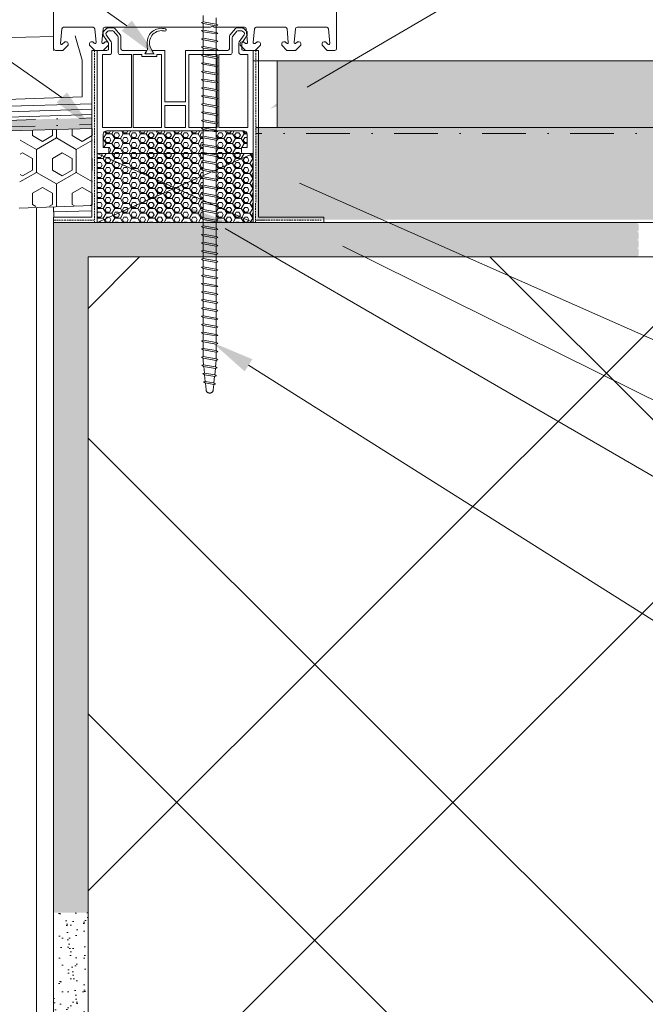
# Model space of a CAD drawing. Header units: millimetres. Extents: x -456324 to -444643, y 41194 to 44766.
# Tile 18 of 23: x -445247 to -445066, y 42637 to 42923. Entities that reach past the tile are written whole.
import ezdxf

# ---------------------------------------------------------------- set-up
doc = ezdxf.new("R2010")
doc.units = ezdxf.units.MM
doc.header["$MEASUREMENT"] = 0
for name, pattern in [('DASHED', [19.05, 12.7, -6.35]), ('VÝZTUŽNÁ_SÍŤ', [25.4, 12.7, -6.35, 0, -6.35]), ('ČÁRKOVANÁ', [0.75, 0.5, -0.25])]:
    doc.linetypes.add(name, pattern=pattern)
doc.linetypes.add('LEPENÍ', pattern='A,0,[1,Detail č.8 ŘEZ OKNEM -PARAPET1.Shx,S=0.060476,R=0,X=0,Y=0],-7.62,0', length=7.62)
pattern_1 = [(0, (-600427.0306, 42312.7689), (0, 1.443375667), [0.833333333, -1.666666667]), (120, (-600427.0306, 42312.7689), (1.249999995, 0.721687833), [0.833333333, -1.666666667]), (60, (-600426.1973, 42312.7689), (-1.249999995, 0.721687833), [0.833333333, -1.666666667]), (0, (-600427.1973, 42312.4795), (2.5, 1.443375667), [1.666666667, -3.333333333]), (120, (-600427.1973, 42312.4795), (-2.499999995, 1.443375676), [1.666666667, -3.333333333]), (60, (-600427.1973, 42312.4795), (5e-09, 2.886751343), [0, -3.333333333, 1.666666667, 0, 0, 0])]

msp = doc.modelspace()

# ---------------------------------------------------------------- hatches: boundary and pattern name
at = {"linetype": 'Continuous', "lineweight": 13}
for points in [[(-445214.69, 42922.6), (-445217.68, 42919.7), (-445207.49, 42912.18)], [(-445162.85, 42901.52), (-445164.96, 42905.12), (-445174.69, 42897)], [(-445233.52, 42901.79), (-445236.5, 42898.88), (-445226.28, 42891.38)], [(-445166.95, 42873.6), (-445165.26, 42877.41), (-445177.53, 42880.57)], [(-445188.76, 42860.53), (-445186.67, 42864.13), (-445198.53, 42868.6)], [(-445154.56, 42855.33), (-445152.71, 42859.07), (-445164.83, 42862.75)], [(-445182.03, 42820.9), (-445179.81, 42824.42), (-445191.49, 42829.33)]]:
    msp.add_hatch(color=154, dxfattribs=at).paths.add_polyline_path(points)
at = {"linetype": 'Continuous', "lineweight": 20, "true_color": 0xff6600}
h = msp.add_hatch(dxfattribs=at)
h.set_pattern_fill('ZDIVO2_0001', color=30, style=0, pattern_type=2)
h.set_pattern_definition([(45, (-600557.38, 19423.57), (-124.4508, 124.4508), []), (45, (-600477.38, 19423.57), (-124.4508, 124.4508), []), (135, (-600557.38, 19423.57), (124.4508, 124.4508), []), (135, (-600477.38, 19423.57), (124.4508, 124.4508), [])])
h.paths.add_polyline_path([(-445178.03, 42891.57), (-445172.63, 42891.57), (-445172.63, 42910.95), (-445178.03, 42910.95)])
msp.add_hatch(color=30, dxfattribs=at).paths.add_polyline_path([(-445172.62, 42891.59), (-444891.6, 42891.6, -0.409528), (-444889.7, 42889.67), (-444889.7, 42874.19, 0.414214), (-444887.76, 42872.25), (-444872.28, 42872.25, 0.414214), (-444870.35, 42874.19), (-444870.35, 42910.94), (-445038.98, 42910.97), (-445172.62, 42910.96)])
at = {"linetype": 'Continuous', "lineweight": 35}
for points in [[(-445407.39, 42890), (-445407.39, 42886), (-445226.38, 42891.4), (-445226.38, 42894.38)], [(-445236.94, 42863.63), (-445237.46, 42863.46), (-445237.46, 42861.4), (-445236.94, 42861.05), (-445237.46, 42860.88), (-445237.46, 42860.29), (-445159.02, 42860.79), (-445159.12, 42864.07), (-445237.46, 42864.07), (-445237.46, 42863.98)]]:
    msp.add_hatch(color=8, dxfattribs=at).paths.add_polyline_path(points)
at = {"linetype": 'Continuous', "lineweight": 20, "true_color": 0xff6600}
h = msp.add_hatch(dxfattribs=at)
h.set_pattern_fill('AR_SAND_0001', color=30, style=0, pattern_type=2)
h.set_pattern_definition([(307.5, (-600427.343, 4226.11), (4.81705942, 0.1574834), [0, -3.8, 0, -4.25, 0, -4.0625]), (277.5, (-600427.343, 4226.11), (-7.05536516, 4.42444176), [0, -2.05, 0, -3.425, 0, -1.3125]), (237.5, (-600427.343, 4229.185), (-0.01414763, 7.78535465), [0, -1.25, 0, -4.5, 0, -5.875]), (227.5, (-600427.343, 4229.185), (-2.1941889, 7.5153165), [0, -0.625, 0, -2.95, 0, -3.375])])
h.paths.add_polyline_path([(-445178.42, 42891.6), (-445178.53, 42892.83), (-445178.9, 42892.83), (-445178.6, 42864.86), (-445006.98, 42864.86), (-445006.98, 42864.07), (-444927.39, 42864.07), (-444927.39, 42891.6)])
h = msp.add_hatch(dxfattribs=at)
h.set_pattern_fill('PUR_0001', color=30, style=0, pattern_type=2)
h.set_pattern_definition([(90, (-600429.513, 18509.2537), (-5.77350267, 0), [3.33333333, -6.66666667]), (210, (-600429.513, 18509.2537), (-2.88675133, 4.99999998), [3.33333333, -6.66666667]), (150, (-600429.513, 18512.587), (2.88675133, 4.99999998), [3.33333333, -6.66666667]), (90, (-600428.356, 18508.587), (-5.77350267, 10), [6.6666667, -13.3333333]), (210, (-600428.356, 18508.587), (5.7735027, 9.99999998), [6.6666667, -13.3333333]), (150, (-600428.356, 18508.587), (-11.54700537, 2e-08), [0, -13.33333333, 6.66666667, 0, 0, 0])])
h.paths.add_polyline_path([(-445247.18, 42868.63), (-445226.2, 42869), (-445226.09, 42891.35), (-445247.03, 42890.5)])
h = msp.add_hatch(dxfattribs=at)
h.set_pattern_fill('PUR_0001', color=30, style=0, pattern_type=2)
h.set_pattern_definition(pattern_1)
h.paths.add_polyline_path([(-445194.06, 42886.74), (-445194.06, 42888.64), (-445194.54, 42888.96), (-445194.06, 42889.11), (-445194.06, 42890.65), (-445221.99, 42890.65, 0.414214), (-445222.99, 42889.65), (-445222.99, 42885.87), (-445221.35, 42885.87), (-445221.35, 42884.57, -0.414214), (-445221.84, 42884.07), (-445194.31, 42884.07), (-445194.54, 42884.22), (-445194.06, 42884.38), (-445194.06, 42886.27), (-445194.54, 42886.59)])
h = msp.add_hatch(dxfattribs=at)
h.set_pattern_fill('PUR_0001', color=30, style=0, pattern_type=2)
h.set_pattern_definition(pattern_1)
h.paths.add_polyline_path([(-445190.28, 42888.44), (-445189.8, 42888.12), (-445190.28, 42887.97), (-445190.28, 42886.08), (-445189.8, 42885.76), (-445190.28, 42885.6), (-445190.28, 42884.07), (-445182.48, 42884.07, -0.414214), (-445182.98, 42884.57), (-445182.98, 42885.87), (-445181.34, 42885.87), (-445181.34, 42889.65, 0.414214), (-445182.34, 42890.65), (-445190.04, 42890.65), (-445189.8, 42890.49), (-445190.28, 42890.34)])
h = msp.add_hatch(dxfattribs=at)
h.set_pattern_fill('PUR_0001', color=30, style=0, pattern_type=2)
h.set_pattern_definition(pattern_1)
h.paths.add_polyline_path([(-445224.77, 42864.07), (-445202.15, 42874.07), (-445224.77, 42884.07), (-445224.78, 42884.07), (-445224.78, 42864.07)])
h = msp.add_hatch(dxfattribs=at)
h.set_pattern_fill('PUR_0001', color=30, style=0, pattern_type=2)
h.set_pattern_definition(pattern_1)
h.paths.add_polyline_path([(-445224.77, 42884.07), (-445202.15, 42874.07), (-445194.06, 42877.65), (-445194.06, 42879.17), (-445194.54, 42879.49), (-445194.06, 42879.64), (-445194.06, 42881.54), (-445194.54, 42881.86), (-445194.06, 42882.01), (-445194.06, 42883.9), (-445194.31, 42884.07)])
h = msp.add_hatch(dxfattribs=at)
h.set_pattern_fill('PUR_0001', color=30, style=0, pattern_type=2)
h.set_pattern_definition(pattern_1)
h.paths.add_polyline_path([(-445190.28, 42873.77), (-445190.28, 42871.87), (-445189.8, 42871.55), (-445190.28, 42871.4), (-445190.28, 42869.51), (-445189.8, 42869.19), (-445190.28, 42869.03), (-445190.28, 42868.82), (-445179.54, 42864.08), (-445179.54, 42884.07), (-445190.28, 42879.32), (-445190.28, 42878.97), (-445189.8, 42878.65), (-445190.28, 42878.5), (-445190.28, 42876.61), (-445189.8, 42876.29), (-445190.28, 42876.13), (-445190.28, 42874.24), (-445189.8, 42873.92)])
h = msp.add_hatch(dxfattribs=at)
h.set_pattern_fill('PUR_0001', color=30, style=0, pattern_type=2)
h.set_pattern_definition(pattern_1)
h.paths.add_polyline_path([(-445189.8, 42883.39), (-445190.28, 42883.24), (-445190.28, 42881.34), (-445189.8, 42881.02), (-445190.28, 42880.87), (-445190.28, 42879.32), (-445179.54, 42884.07), (-445190.28, 42884.07), (-445190.28, 42883.71)])
h = msp.add_hatch(dxfattribs=at)
h.set_pattern_fill('PUR_0001', color=30, style=0, pattern_type=2)
h.set_pattern_definition(pattern_1)
h.paths.add_polyline_path([(-445194.06, 42872.54), (-445194.06, 42874.44), (-445194.54, 42874.76), (-445194.06, 42874.91), (-445194.06, 42876.8), (-445194.54, 42877.12), (-445194.06, 42877.28), (-445194.06, 42877.65), (-445202.15, 42874.07), (-445194.06, 42870.5), (-445194.06, 42872.07), (-445194.54, 42872.39)])
h = msp.add_hatch(dxfattribs=at)
h.set_pattern_fill('PUR_0001', color=30, style=0, pattern_type=2)
h.set_pattern_definition(pattern_1)
h.paths.add_polyline_path([(-445202.15, 42874.07), (-445224.77, 42864.07), (-445194.06, 42864.07), (-445194.06, 42864.97), (-445194.54, 42865.29), (-445194.06, 42865.44), (-445194.06, 42867.34), (-445194.54, 42867.66), (-445194.06, 42867.81), (-445194.06, 42869.7), (-445194.54, 42870.02), (-445194.06, 42870.18), (-445194.06, 42870.5)])
h = msp.add_hatch(dxfattribs=at)
h.set_pattern_fill('PUR_0001', color=30, style=0, pattern_type=2)
h.set_pattern_definition(pattern_1)
h.paths.add_polyline_path([(-445189.8, 42864.45), (-445190.28, 42864.3), (-445190.28, 42864.07), (-445179.54, 42864.07), (-445190.28, 42868.82), (-445190.28, 42867.14), (-445189.8, 42866.82), (-445190.28, 42866.67), (-445190.28, 42864.77)])
h = msp.add_hatch(dxfattribs=at)
h.set_pattern_fill('AR_SAND_0001', color=30, style=0, pattern_type=2)
h.set_pattern_definition([(307.5, (-600427.343, 18503.144), (4.81705942, 0.1574834), [0, -3.8, 0, -4.25, 0, -4.0625]), (277.5, (-600427.343, 18503.144), (-7.05536516, 4.42444176), [0, -2.05, 0, -3.425, 0, -1.3125]), (237.5, (-600427.343, 18506.219), (-0.01414763, 7.78535465), [0, -1.25, 0, -4.5, 0, -5.875]), (227.5, (-600427.343, 18506.219), (-2.1941889, 7.5153165), [0, -0.625, 0, -2.95, 0, -3.375])])
h.paths.add_polyline_path([(-445067.85, 42861.58), (-445067.85, 42863.47), (-445068.32, 42863.79), (-445067.85, 42863.95), (-445067.85, 42864.07), (-445237.39, 42864.07), (-445237.39, 42663.94), (-445227.39, 42663.94), (-445227.39, 42854.07), (-445067.95, 42854.07), (-445068.32, 42854.33), (-445067.85, 42854.48), (-445067.85, 42856.37), (-445068.32, 42856.69), (-445067.85, 42856.85), (-445067.85, 42858.74), (-445068.32, 42859.06), (-445067.85, 42859.21), (-445067.85, 42861.11), (-445068.32, 42861.43)])
at = {"linetype": 'Continuous', "lineweight": 13}
h = msp.add_hatch(dxfattribs=at)
h.set_pattern_fill('ZDIVO2_0001', color=254, style=0, pattern_type=2)
h.set_pattern_definition([(45, (-445077.4, 42571.35), (-124.45, 124.45), []), (45, (-444997.4, 42571.35), (-124.45, 124.45), []), (135, (-445077.4, 42571.35), (124.45, 124.45), []), (135, (-444997.4, 42571.35), (124.45, 124.45), [])])
h.paths.add_polyline_path([(-444927.39, 42371.21), (-445227.39, 42371.21), (-445227.39, 42854.07), (-444927.39, 42854.07)])
h = msp.add_hatch(dxfattribs=at)
h.set_pattern_fill('ZDIVO2_0001', color=254, style=0, pattern_type=2)
h.set_pattern_definition([(45, (-600427, 4226), (-12445, 12445), []), (45, (-592427, 4226), (-12445, 12445), []), (135, (-600427, 4226), (12445, 12445), []), (135, (-592427, 4226), (12445, 12445), [])])
h.paths.add_polyline_path([(-445067.85, 42854.07), (-445227.39, 42854.07), (-445227.39, 42592.67), (-445175.44, 42592.67, -0.146838), (-445172.94, 42591.67), (-445172.94, 42585.67, -0.146839), (-445175.44, 42584.67), (-445227.39, 42584.67), (-445227.39, 42371.21), (-444927.39, 42371.21), (-444927.39, 42854.07), (-445064.06, 42854.07), (-445064.06, 42853.81), (-445063.59, 42853.49), (-445064.06, 42853.34), (-445064.06, 42851.44), (-445063.59, 42851.12), (-445064.06, 42850.97), (-445064.06, 42849.08), (-445063.59, 42848.76), (-445064.06, 42848.6), (-445064.06, 42846.71), (-445063.59, 42846.39), (-445064.06, 42846.24), (-445064.06, 42844.34), (-445063.59, 42844.02), (-445064.06, 42843.87), (-445064.06, 42841.98), (-445063.59, 42841.66), (-445064.06, 42841.5), (-445064.06, 42839.61), (-445063.59, 42839.29), (-445064.06, 42839.14), (-445064.06, 42837.24), (-445063.59, 42836.92), (-445064.06, 42836.77), (-445064.06, 42834.88), (-445063.59, 42834.56), (-445064.06, 42834.4), (-445064.06, 42832.51), (-445063.59, 42832.19), (-445064.06, 42832.04), (-445064.06, 42830.14), (-445063.59, 42829.82), (-445064.06, 42829.67), (-445064.25, 42827.81), (-445063.78, 42827.49), (-445064.25, 42827.34), (-445064.3, 42827.34), (-445064.48, 42825.48), (-445064.01, 42825.16), (-445064.48, 42825.01), (-445064.53, 42825.02), (-445064.71, 42823.16), (-445064.24, 42822.84), (-445064.71, 42822.69), (-445064.76, 42822.69), (-445064.92, 42821.15, -0.904988), (-445067, 42821.15), (-445067.2, 42823.12), (-445067.24, 42823.13), (-445067.72, 42823.45), (-445067.24, 42823.6), (-445067.44, 42825.53), (-445067.48, 42825.54), (-445067.96, 42825.86), (-445067.48, 42826.01), (-445067.68, 42827.94), (-445067.73, 42827.95), (-445068.2, 42828.27), (-445067.73, 42828.42), (-445067.85, 42829.67), (-445067.85, 42830.34), (-445068.32, 42830.66), (-445067.85, 42830.81), (-445067.85, 42832.7), (-445068.32, 42833.03), (-445067.85, 42833.18), (-445067.85, 42835.07), (-445068.32, 42835.39), (-445067.85, 42835.54), (-445067.85, 42837.44), (-445068.32, 42837.76), (-445067.85, 42837.91), (-445067.85, 42839.81), (-445068.32, 42840.13), (-445067.85, 42840.28), (-445067.85, 42842.17), (-445068.32, 42842.49), (-445067.85, 42842.65), (-445067.85, 42844.54), (-445068.32, 42844.86), (-445067.85, 42845.01), (-445067.85, 42846.91), (-445068.32, 42847.23), (-445067.85, 42847.38), (-445067.85, 42849.27), (-445068.32, 42849.59), (-445067.85, 42849.75), (-445067.85, 42851.64), (-445068.32, 42851.96), (-445067.85, 42852.11)])
at = {"linetype": 'Continuous', "lineweight": 20, "true_color": 0xff6600}
h = msp.add_hatch(dxfattribs=at)
h.set_pattern_fill('AR_SAND_0001', color=30, style=0, pattern_type=2)
h.set_pattern_definition([(307.5, (-600427.343, 18864.0855), (4.81705942, 0.1574834), [0, -3.8, 0, -4.25, 0, -4.0625]), (277.5, (-600427.343, 18864.0855), (-7.05536516, 4.42444176), [0, -2.05, 0, -3.425, 0, -1.3125]), (237.5, (-600427.343, 18867.1605), (-0.01414763, 7.78535465), [0, -1.25, 0, -4.5, 0, -5.875]), (227.5, (-600427.343, 18867.1605), (-2.1941889, 7.5153165), [0, -0.625, 0, -2.95, 0, -3.375])])
h.paths.add_polyline_path([(-445227.39, 42594.29), (-445227.39, 42663.94), (-445237.39, 42663.94), (-445237.39, 42594.29)])

# ---------------------------------------------------------------- linework, layer by layer
at = {"color": 154, "linetype": 'Continuous', "lineweight": 13}
for p, q in [((-445216.19, 42921.15), (-445373.88, 43033.06)), ((-445235.01, 42900.33), (-445387.1, 43006.41)), ((-445163.91, 42903.32), (-445015.05, 42990.55)), ((-445210.97, 42912.97), (-445208.31, 42912.97)), ((-445210.26, 42914.07), (-445210.9, 42912.97)), ((-445209.16, 42914.41), (-445208.34, 42912.97)), ((-445166.1, 42875.51), (-444886.53, 42751.57)), ((-445187.72, 42862.33), (-444890.49, 42690.1)), ((-445153.63, 42857.2), (-444886.53, 42724.75)), ((-445180.92, 42822.66), (-444890.49, 42639.33))]:
    msp.add_line(p, q, dxfattribs=at)
at = {"color": 7, "linetype": 'Continuous', "lineweight": 20}
for p, q in [((-445237.39, 42979.84), (-445237.39, 42914.47)), ((-445155.39, 42914.47), (-445155.39, 42961.22)), ((-445234.52, 42920.67), (-445225.93, 42920.67)), ((-445222.55, 42920.67), (-445192.11, 42920.67)), ((-445221.63, 42920.5), (-445220.06, 42920.5)), ((-445190.68, 42920.67), (-445182.08, 42920.67)), ((-445182.7, 42920.5), (-445184.27, 42920.5)), ((-445178.7, 42920.67), (-445170.23, 42920.67)), ((-445166.85, 42920.67), (-445158.26, 42920.67)), ((-445235.39, 42915.97), (-445235.02, 42920.21)), ((-445225.43, 42920.21), (-445225.09, 42916.3)), ((-445223.39, 42916.3), (-445223.05, 42920.21)), ((-445223.02, 42918.47), (-445223.02, 42919.22)), ((-445221.54, 42916.24), (-445222.93, 42918.17)), ((-445222.85, 42919.6), (-445221.96, 42920.38)), ((-445220.74, 42916.5), (-445222.19, 42918.52)), ((-445222.11, 42919.18), (-445221.66, 42919.58)), ((-445221.33, 42919.7), (-445220.43, 42919.7)), ((-445220.04, 42919.53), (-445218.81, 42918.06)), ((-445219.67, 42920.33), (-445218.02, 42918.35)), ((-445218.7, 42917.74), (-445218.7, 42913.27)), ((-445217.9, 42918.03), (-445217.9, 42914.47)), ((-445186.43, 42918.03), (-445186.43, 42914.47)), ((-445184.66, 42920.33), (-445186.31, 42918.35)), ((-445185.63, 42917.74), (-445185.63, 42913.27)), ((-445184.29, 42919.53), (-445185.51, 42918.06)), ((-445183, 42919.7), (-445183.9, 42919.7)), ((-445183.59, 42916.5), (-445182.14, 42918.52)), ((-445182.79, 42916.24), (-445181.4, 42918.17)), ((-445182.22, 42919.18), (-445182.67, 42919.58)), ((-445181.48, 42919.6), (-445182.37, 42920.38)), ((-445181.58, 42920.21), (-445181.24, 42916.3)), ((-445181.31, 42918.47), (-445181.31, 42919.22)), ((-445179.54, 42916.3), (-445179.2, 42920.21)), ((-445169.73, 42920.21), (-445169.39, 42916.3)), ((-445167.69, 42916.3), (-445167.35, 42920.21)), ((-445157.76, 42920.21), (-445157.39, 42915.97)), ((-445234.23, 42916.41), (-445234.88, 42915.76)), ((-445234.69, 42913.97), (-445233.19, 42915.47)), ((-445233.69, 42916.47), (-445234.09, 42916.47)), ((-445233.19, 42915.47), (-445233.19, 42915.97)), ((-445226.99, 42915.97), (-445226.99, 42915.47)), ((-445226.99, 42915.47), (-445225.49, 42913.97)), ((-445226.09, 42916.47), (-445226.49, 42916.47)), ((-445225.6, 42916.06), (-445225.95, 42916.41)), ((-445222.99, 42913.97), (-445221.49, 42915.47)), ((-445222.53, 42916.41), (-445222.88, 42916.06)), ((-445221.99, 42916.47), (-445222.39, 42916.47)), ((-445221.49, 42915.47), (-445221.49, 42915.97)), ((-445221.45, 42915.95), (-445221.45, 42914.47)), ((-445220.65, 42916.21), (-445220.65, 42913.27)), ((-445183.68, 42916.21), (-445183.68, 42913.27)), ((-445183.29, 42915.97), (-445183.29, 42915.47)), ((-445183.29, 42915.47), (-445181.79, 42913.97)), ((-445182.88, 42915.95), (-445182.88, 42914.47)), ((-445182.39, 42916.47), (-445182.79, 42916.47)), ((-445181.87, 42916.03), (-445182.25, 42916.41)), ((-445181.54, 42915.97), (-445181.73, 42915.97)), ((-445179.05, 42915.97), (-445179.25, 42915.97)), ((-445178.99, 42913.97), (-445177.49, 42915.47)), ((-445178.53, 42916.41), (-445178.91, 42916.03)), ((-445177.99, 42916.47), (-445178.39, 42916.47)), ((-445177.49, 42915.47), (-445177.49, 42915.97)), ((-445171.29, 42915.97), (-445171.29, 42915.47)), ((-445171.29, 42915.47), (-445169.79, 42913.97)), ((-445170.39, 42916.47), (-445170.79, 42916.47)), ((-445169.9, 42916.06), (-445170.25, 42916.41)), ((-445167.29, 42913.97), (-445165.79, 42915.47)), ((-445166.83, 42916.41), (-445167.18, 42916.06)), ((-445166.29, 42916.47), (-445166.69, 42916.47)), ((-445165.79, 42915.47), (-445165.79, 42915.97)), ((-445159.59, 42915.97), (-445159.59, 42915.47)), ((-445159.59, 42915.47), (-445158.09, 42913.97)), ((-445158.69, 42916.47), (-445159.09, 42916.47)), ((-445157.9, 42915.76), (-445158.55, 42916.41)), ((-445237.39, 42913.97), (-445237.34, 42913.97)), ((-445236.89, 42913.97), (-445234.69, 42913.97)), ((-445225.49, 42913.97), (-445222.99, 42913.97)), ((-445224.78, 42913.97), (-445221.94, 42913.97)), ((-445224.78, 42913.97), (-445224.78, 42884.07)), ((-445221.05, 42912.77), (-445223.19, 42912.77)), ((-445223.19, 42912.77), (-445223.19, 42891.65)), ((-445218.1, 42912.77), (-445214.82, 42912.77)), ((-445217.4, 42913.97), (-445210.4, 42913.97)), ((-445214.82, 42912.77), (-445214.82, 42891.65)), ((-445211.79, 42912.77), (-445214.32, 42912.77)), ((-445214.32, 42912.77), (-445214.32, 42891.65)), ((-445211.79, 42912.77), (-445211.79, 42912.18)), ((-445211.79, 42912.18), (-445207.49, 42912.18)), ((-445210.4, 42913.97), (-445210.97, 42912.97)), ((-445210.9, 42912.97), (-445208.34, 42912.97)), ((-445210.9, 42912.97), (-445208.34, 42912.97)), ((-445208.88, 42913.97), (-445205.15, 42913.97)), ((-445208.88, 42913.97), (-445208.31, 42912.97)), ((-445207.49, 42912.77), (-445207.49, 42912.18)), ((-445206.15, 42912.77), (-445207.49, 42912.77)), ((-445206.15, 42912.77), (-445206.15, 42891.65)), ((-445205.15, 42899.02), (-445205.15, 42913.97)), ((-445186.93, 42913.97), (-445199.17, 42913.97)), ((-445199.17, 42899.02), (-445199.17, 42913.97)), ((-445190.01, 42912.77), (-445198.18, 42912.77)), ((-445198.18, 42912.77), (-445198.18, 42891.65)), ((-445194.41, 42913.97), (-445195.21, 42913.97)), ((-445190.01, 42912.77), (-445190.01, 42891.65)), ((-445186.23, 42912.77), (-445189.51, 42912.77)), ((-445189.51, 42912.77), (-445189.51, 42891.65)), ((-445183.28, 42912.77), (-445181.14, 42912.77)), ((-445179.54, 42913.97), (-445182.38, 42913.97)), ((-445181.79, 42913.97), (-445178.99, 42913.97)), ((-445181.14, 42912.77), (-445181.14, 42891.65)), ((-445179.54, 42913.97), (-445179.54, 42884.07)), ((-445169.79, 42913.97), (-445167.29, 42913.97)), ((-445158.09, 42913.97), (-445155.89, 42913.97)), ((-445205.15, 42899.02), (-445199.17, 42899.02)), ((-445205.15, 42898.03), (-445205.15, 42891.65)), ((-445205.15, 42898.03), (-445199.18, 42898.03)), ((-445202.16, 42899.02), (-445202.11, 42899.02)), ((-445199.18, 42898.03), (-445199.18, 42891.65)), ((-445223.19, 42891.65), (-445214.82, 42891.65)), ((-445222.99, 42885.87), (-445222.99, 42889.65)), ((-445221.99, 42890.65), (-445182.34, 42890.65)), ((-445206.15, 42891.65), (-445214.32, 42891.65)), ((-445205.15, 42891.65), (-445199.18, 42891.65)), ((-445198.18, 42891.65), (-445190.01, 42891.65)), ((-445181.14, 42891.65), (-445189.51, 42891.65)), ((-445181.34, 42885.87), (-445181.34, 42889.65)), ((-445224.78, 42884.07), (-445221.84, 42884.07)), ((-445221.35, 42885.87), (-445222.99, 42885.87)), ((-445221.35, 42884.57), (-445221.35, 42885.87)), ((-445182.98, 42884.57), (-445182.98, 42885.87)), ((-445182.98, 42885.87), (-445181.34, 42885.87)), ((-445179.54, 42884.07), (-445182.48, 42884.07))]:
    msp.add_line(p, q, dxfattribs=at)
at = {"color": 7, "linetype": 'DASHED', "lineweight": 20}
for p, q in [((-445194.06, 42924.14), (-445194.06, 42922.24)), ((-445190.28, 42923.47), (-445190.28, 42921.58)), ((-445194.06, 42922.24), (-445194.54, 42922.09)), ((-445194.54, 42922.09), (-445194.06, 42921.77)), ((-445190.28, 42921.58), (-445194.06, 42922.24)), ((-445190.28, 42921.1), (-445194.06, 42921.77)), ((-445194.06, 42921.77), (-445194.06, 42919.88)), ((-445194.06, 42921.77), (-445194.06, 42919.88)), ((-445190.28, 42921.58), (-445189.8, 42921.26)), ((-445189.8, 42921.26), (-445190.28, 42921.1)), ((-445190.28, 42921.1), (-445190.28, 42919.21)), ((-445190.28, 42921.1), (-445190.28, 42919.21)), ((-445194.06, 42919.88), (-445194.54, 42919.72)), ((-445194.54, 42919.72), (-445194.06, 42919.4)), ((-445190.28, 42919.21), (-445194.06, 42919.88)), ((-445190.28, 42918.74), (-445194.06, 42919.4)), ((-445194.06, 42919.4), (-445194.06, 42917.51)), ((-445194.06, 42919.4), (-445194.06, 42917.51)), ((-445190.28, 42919.21), (-445189.8, 42918.89)), ((-445189.8, 42918.89), (-445190.28, 42918.74)), ((-445190.28, 42918.74), (-445190.28, 42916.84)), ((-445190.28, 42918.74), (-445190.28, 42916.84)), ((-445194.06, 42917.51), (-445194.54, 42917.36)), ((-445194.54, 42917.36), (-445194.06, 42917.04)), ((-445194.06, 42915.14), (-445194.54, 42914.99)), ((-445194.54, 42914.99), (-445194.06, 42914.67)), ((-445190.28, 42916.84), (-445194.06, 42917.51)), ((-445190.28, 42916.37), (-445194.06, 42917.04)), ((-445194.06, 42917.04), (-445194.06, 42915.14)), ((-445194.06, 42917.04), (-445194.06, 42915.14)), ((-445190.28, 42914.48), (-445194.06, 42915.14)), ((-445190.28, 42916.84), (-445189.8, 42916.52)), ((-445189.8, 42916.52), (-445190.28, 42916.37)), ((-445190.28, 42916.37), (-445190.28, 42914.48)), ((-445190.28, 42916.37), (-445190.28, 42914.48)), ((-445194.06, 42912.78), (-445194.54, 42912.62)), ((-445194.54, 42912.62), (-445194.06, 42912.3)), ((-445190.28, 42914), (-445194.06, 42914.67)), ((-445194.06, 42914.67), (-445194.06, 42912.78)), ((-445190.28, 42912.11), (-445194.06, 42912.78)), ((-445194.06, 42912.3), (-445194.06, 42910.41)), ((-445194.06, 42912.3), (-445194.06, 42910.41)), ((-445190.28, 42911.64), (-445194.06, 42912.3)), ((-445190.28, 42914.48), (-445189.8, 42914.16)), ((-445189.8, 42914.16), (-445190.28, 42914)), ((-445190.28, 42914), (-445190.28, 42912.11)), ((-445190.28, 42912.11), (-445189.8, 42911.79)), ((-445194.06, 42910.41), (-445194.54, 42910.26)), ((-445194.54, 42910.26), (-445194.06, 42909.94)), ((-445190.28, 42909.74), (-445194.06, 42910.41)), ((-445190.28, 42909.27), (-445194.06, 42909.94)), ((-445194.06, 42909.94), (-445194.06, 42908.04)), ((-445194.06, 42909.94), (-445194.06, 42908.04)), ((-445189.8, 42911.79), (-445190.28, 42911.64)), ((-445190.28, 42911.64), (-445190.28, 42909.74)), ((-445190.28, 42911.64), (-445190.28, 42909.74)), ((-445190.28, 42909.74), (-445189.8, 42909.42)), ((-445189.8, 42909.42), (-445190.28, 42909.27)), ((-445190.28, 42909.27), (-445190.28, 42907.38)), ((-445190.28, 42909.27), (-445190.28, 42907.38)), ((-445194.06, 42908.04), (-445194.54, 42907.89)), ((-445194.06, 42908.04), (-445194.54, 42907.89)), ((-445194.54, 42907.89), (-445194.06, 42907.57)), ((-445194.54, 42907.89), (-445194.06, 42907.57)), ((-445190.28, 42907.38), (-445194.06, 42908.04)), ((-445190.28, 42907.38), (-445194.06, 42908.04)), ((-445190.28, 42906.9), (-445194.06, 42907.57)), ((-445190.28, 42906.9), (-445194.06, 42907.57)), ((-445194.06, 42907.57), (-445194.06, 42905.68)), ((-445190.28, 42907.38), (-445189.8, 42907.06)), ((-445190.28, 42907.38), (-445189.8, 42907.06)), ((-445189.8, 42907.06), (-445190.28, 42906.9)), ((-445189.8, 42907.06), (-445190.28, 42906.9)), ((-445190.28, 42906.9), (-445190.28, 42905.01)), ((-445194.06, 42905.68), (-445194.54, 42905.52)), ((-445194.54, 42905.52), (-445194.06, 42905.2)), ((-445190.28, 42905.01), (-445194.06, 42905.68)), ((-445194.06, 42905.2), (-445194.06, 42903.31)), ((-445190.28, 42904.54), (-445194.06, 42905.2)), ((-445190.28, 42905.01), (-445189.8, 42904.69)), ((-445189.8, 42904.69), (-445190.28, 42904.54)), ((-445190.28, 42904.54), (-445190.28, 42902.64)), ((-445194.06, 42903.31), (-445194.54, 42903.16)), ((-445194.54, 42903.16), (-445194.06, 42902.84)), ((-445194.06, 42900.94), (-445194.54, 42900.79)), ((-445194.54, 42900.79), (-445194.06, 42900.47)), ((-445190.28, 42902.64), (-445194.06, 42903.31)), ((-445190.28, 42902.17), (-445194.06, 42902.84)), ((-445194.06, 42902.84), (-445194.06, 42900.94)), ((-445190.28, 42900.28), (-445194.06, 42900.94)), ((-445190.28, 42899.8), (-445194.06, 42900.47)), ((-445194.06, 42900.47), (-445194.06, 42898.58)), ((-445190.28, 42902.64), (-445189.8, 42902.32)), ((-445189.8, 42902.32), (-445190.28, 42902.17)), ((-445190.28, 42902.17), (-445190.28, 42900.28)), ((-445194.06, 42898.58), (-445194.54, 42898.42)), ((-445194.54, 42898.42), (-445194.06, 42898.1)), ((-445190.28, 42897.91), (-445194.06, 42898.58)), ((-445190.28, 42897.44), (-445194.06, 42898.1)), ((-445194.06, 42898.1), (-445194.06, 42896.21)), ((-445190.28, 42900.28), (-445189.8, 42899.96)), ((-445189.8, 42899.96), (-445190.28, 42899.8)), ((-445190.28, 42899.8), (-445190.28, 42897.91)), ((-445190.28, 42897.91), (-445189.8, 42897.59)), ((-445194.06, 42896.21), (-445194.54, 42896.06)), ((-445194.54, 42896.06), (-445194.06, 42895.74)), ((-445190.28, 42895.54), (-445194.06, 42896.21)), ((-445190.28, 42895.07), (-445194.06, 42895.74)), ((-445194.06, 42895.74), (-445194.06, 42893.84)), ((-445189.8, 42897.59), (-445190.28, 42897.44)), ((-445190.28, 42897.44), (-445190.28, 42895.54)), ((-445190.28, 42895.54), (-445189.8, 42895.22)), ((-445189.8, 42895.22), (-445190.28, 42895.07)), ((-445190.28, 42895.07), (-445190.28, 42893.18)), ((-445194.06, 42893.84), (-445194.54, 42893.69)), ((-445194.54, 42893.69), (-445194.06, 42893.37)), ((-445190.28, 42893.18), (-445194.06, 42893.84)), ((-445190.28, 42892.7), (-445194.06, 42893.37)), ((-445194.06, 42893.37), (-445194.06, 42891.48)), ((-445190.28, 42893.18), (-445189.8, 42892.86)), ((-445189.8, 42892.86), (-445190.28, 42892.7)), ((-445190.28, 42892.7), (-445190.28, 42890.81)), ((-445194.06, 42891.48), (-445194.54, 42891.32)), ((-445194.54, 42891.32), (-445194.06, 42891)), ((-445194.06, 42889.11), (-445194.54, 42888.96)), ((-445190.28, 42890.81), (-445194.06, 42891.48)), ((-445190.28, 42890.34), (-445194.06, 42891)), ((-445194.06, 42891), (-445194.06, 42889.11)), ((-445190.28, 42888.44), (-445194.06, 42889.11)), ((-445190.28, 42890.81), (-445189.8, 42890.49)), ((-445189.8, 42890.49), (-445190.28, 42890.34)), ((-445190.28, 42890.34), (-445190.28, 42888.44)), ((-445194.54, 42888.96), (-445194.06, 42888.64)), ((-445194.06, 42886.74), (-445194.54, 42886.59)), ((-445194.54, 42886.59), (-445194.06, 42886.27)), ((-445190.28, 42887.97), (-445194.06, 42888.64)), ((-445194.06, 42888.64), (-445194.06, 42886.74)), ((-445190.28, 42886.08), (-445194.06, 42886.74)), ((-445190.28, 42885.6), (-445194.06, 42886.27)), ((-445194.06, 42886.27), (-445194.06, 42884.38)), ((-445190.28, 42888.44), (-445189.8, 42888.12)), ((-445189.8, 42888.12), (-445190.28, 42887.97)), ((-445190.28, 42887.97), (-445190.28, 42886.08)), ((-445194.06, 42884.38), (-445194.54, 42884.22)), ((-445194.54, 42884.22), (-445194.06, 42883.9)), ((-445190.28, 42883.71), (-445194.06, 42884.38)), ((-445190.28, 42883.24), (-445194.06, 42883.9)), ((-445194.06, 42883.9), (-445194.06, 42882.01)), ((-445190.28, 42886.08), (-445189.8, 42885.76)), ((-445189.8, 42885.76), (-445190.28, 42885.6)), ((-445190.28, 42885.6), (-445190.28, 42883.71)), ((-445190.28, 42883.71), (-445189.8, 42883.39)), ((-445189.8, 42883.39), (-445190.28, 42883.24)), ((-445194.06, 42882.01), (-445194.54, 42881.86)), ((-445194.54, 42881.86), (-445194.06, 42881.54)), ((-445190.28, 42881.34), (-445194.06, 42882.01)), ((-445194.06, 42881.54), (-445194.06, 42879.64)), ((-445190.28, 42880.87), (-445194.06, 42881.54)), ((-445190.28, 42883.24), (-445190.28, 42881.34)), ((-445190.28, 42881.34), (-445189.8, 42881.02)), ((-445189.8, 42881.02), (-445190.28, 42880.87)), ((-445190.28, 42880.87), (-445190.28, 42878.97)), ((-445194.06, 42879.64), (-445194.54, 42879.49)), ((-445194.54, 42879.49), (-445194.06, 42879.17)), ((-445190.28, 42878.97), (-445194.06, 42879.64)), ((-445190.28, 42878.5), (-445194.06, 42879.17)), ((-445194.06, 42879.17), (-445194.06, 42877.28)), ((-445190.28, 42878.97), (-445189.8, 42878.65)), ((-445189.8, 42878.65), (-445190.28, 42878.5)), ((-445190.28, 42878.5), (-445190.28, 42876.61)), ((-445194.06, 42877.28), (-445194.54, 42877.12)), ((-445194.54, 42877.12), (-445194.06, 42876.8)), ((-445194.06, 42874.91), (-445194.54, 42874.76)), ((-445190.28, 42876.61), (-445194.06, 42877.28)), ((-445190.28, 42876.13), (-445194.06, 42876.8)), ((-445194.06, 42876.8), (-445194.06, 42874.91)), ((-445194.06, 42876.8), (-445194.06, 42874.91)), ((-445190.28, 42874.24), (-445194.06, 42874.91)), ((-445190.28, 42876.61), (-445189.8, 42876.29)), ((-445189.8, 42876.29), (-445190.28, 42876.13)), ((-445190.28, 42876.13), (-445190.28, 42874.24)), ((-445190.28, 42876.13), (-445190.28, 42874.24)), ((-445194.54, 42874.76), (-445194.06, 42874.44)), ((-445194.06, 42872.54), (-445194.54, 42872.39)), ((-445194.54, 42872.39), (-445194.06, 42872.07)), ((-445194.06, 42874.44), (-445194.06, 42872.54)), ((-445194.06, 42874.44), (-445194.06, 42872.54)), ((-445190.28, 42873.77), (-445194.06, 42874.44)), ((-445190.28, 42871.87), (-445194.06, 42872.54)), ((-445190.28, 42871.4), (-445194.06, 42872.07)), ((-445194.06, 42872.07), (-445194.06, 42870.18)), ((-445194.06, 42872.07), (-445194.06, 42870.18)), ((-445190.28, 42874.24), (-445189.8, 42873.92)), ((-445189.8, 42873.92), (-445190.28, 42873.77)), ((-445190.28, 42873.77), (-445190.28, 42871.87)), ((-445190.28, 42873.77), (-445190.28, 42871.87)), ((-445194.06, 42870.18), (-445194.54, 42870.02)), ((-445194.54, 42870.02), (-445194.06, 42869.7)), ((-445190.28, 42869.51), (-445194.06, 42870.18)), ((-445190.28, 42869.03), (-445194.06, 42869.7)), ((-445194.06, 42869.7), (-445194.06, 42867.81)), ((-445190.28, 42871.87), (-445189.8, 42871.55)), ((-445189.8, 42871.55), (-445190.28, 42871.4)), ((-445190.28, 42871.4), (-445190.28, 42869.51)), ((-445190.28, 42871.4), (-445190.28, 42869.51)), ((-445190.28, 42869.51), (-445189.8, 42869.19)), ((-445189.8, 42869.19), (-445190.28, 42869.03)), ((-445194.06, 42867.81), (-445194.54, 42867.66)), ((-445194.54, 42867.66), (-445194.06, 42867.34)), ((-445190.28, 42867.14), (-445194.06, 42867.81)), ((-445194.06, 42867.34), (-445194.06, 42865.44)), ((-445194.06, 42867.34), (-445194.06, 42865.44)), ((-445190.28, 42866.67), (-445194.06, 42867.34)), ((-445190.28, 42869.03), (-445190.28, 42867.14)), ((-445190.28, 42867.14), (-445189.8, 42866.82)), ((-445189.8, 42866.82), (-445190.28, 42866.67)), ((-445190.28, 42866.67), (-445190.28, 42864.77)), ((-445190.28, 42866.67), (-445190.28, 42864.77)), ((-445194.06, 42865.44), (-445194.54, 42865.29)), ((-445194.54, 42865.29), (-445194.06, 42864.97)), ((-445190.28, 42864.77), (-445194.06, 42865.44)), ((-445190.28, 42864.3), (-445194.06, 42864.97)), ((-445194.06, 42864.97), (-445194.06, 42863.08)), ((-445194.06, 42864.97), (-445194.06, 42863.08)), ((-445190.28, 42864.77), (-445189.8, 42864.45)), ((-445189.8, 42864.45), (-445190.28, 42864.3)), ((-445190.28, 42864.3), (-445190.28, 42862.41)), ((-445190.28, 42864.3), (-445190.28, 42862.41)), ((-445194.06, 42863.08), (-445194.54, 42862.92)), ((-445194.06, 42863.08), (-445194.54, 42862.92)), ((-445194.54, 42862.92), (-445194.06, 42862.6)), ((-445194.54, 42862.92), (-445194.06, 42862.6)), ((-445194.06, 42860.71), (-445194.54, 42860.56)), ((-445194.54, 42860.56), (-445194.06, 42860.24)), ((-445190.28, 42862.41), (-445194.06, 42863.08)), ((-445190.28, 42862.41), (-445194.06, 42863.08)), ((-445190.28, 42861.93), (-445194.06, 42862.6)), ((-445190.28, 42861.93), (-445194.06, 42862.6)), ((-445194.06, 42862.6), (-445194.06, 42860.71)), ((-445190.28, 42860.04), (-445194.06, 42860.71)), ((-445190.28, 42862.41), (-445189.8, 42862.09)), ((-445190.28, 42862.41), (-445189.8, 42862.09)), ((-445189.8, 42862.09), (-445190.28, 42861.93)), ((-445189.8, 42862.09), (-445190.28, 42861.93)), ((-445190.28, 42861.93), (-445190.28, 42860.04)), ((-445194.06, 42858.34), (-445194.54, 42858.19)), ((-445194.54, 42858.19), (-445194.06, 42857.87)), ((-445190.28, 42859.57), (-445194.06, 42860.24)), ((-445194.06, 42860.24), (-445194.06, 42858.34)), ((-445190.28, 42857.67), (-445194.06, 42858.34)), ((-445190.28, 42857.2), (-445194.06, 42857.87)), ((-445194.06, 42857.87), (-445194.06, 42855.98)), ((-445190.28, 42860.04), (-445189.8, 42859.72)), ((-445189.8, 42859.72), (-445190.28, 42859.57)), ((-445190.28, 42859.57), (-445190.28, 42857.67)), ((-445190.28, 42857.67), (-445189.8, 42857.35)), ((-445194.06, 42855.98), (-445194.54, 42855.82)), ((-445194.54, 42855.82), (-445194.06, 42855.5)), ((-445190.28, 42855.31), (-445194.06, 42855.98)), ((-445190.28, 42854.83), (-445194.06, 42855.5)), ((-445194.06, 42855.5), (-445194.06, 42853.61)), ((-445189.8, 42857.35), (-445190.28, 42857.2)), ((-445190.28, 42857.2), (-445190.28, 42855.31)), ((-445190.28, 42855.31), (-445189.8, 42854.99)), ((-445189.8, 42854.99), (-445190.28, 42854.83)), ((-445190.28, 42854.83), (-445190.28, 42852.94)), ((-445194.06, 42853.61), (-445194.54, 42853.46)), ((-445194.54, 42853.46), (-445194.06, 42853.14)), ((-445190.28, 42852.94), (-445194.06, 42853.61)), ((-445190.28, 42852.47), (-445194.06, 42853.14)), ((-445194.06, 42853.14), (-445194.06, 42851.24)), ((-445190.28, 42852.94), (-445189.8, 42852.62)), ((-445189.8, 42852.62), (-445190.28, 42852.47)), ((-445190.28, 42852.47), (-445190.28, 42850.57)), ((-445194.06, 42851.24), (-445194.54, 42851.09)), ((-445194.54, 42851.09), (-445194.06, 42850.77)), ((-445190.28, 42850.57), (-445194.06, 42851.24)), ((-445190.28, 42850.1), (-445194.06, 42850.77)), ((-445194.06, 42850.77), (-445194.06, 42848.88)), ((-445190.28, 42850.57), (-445189.8, 42850.25)), ((-445189.8, 42850.25), (-445190.28, 42850.1)), ((-445190.28, 42850.1), (-445190.28, 42848.21)), ((-445194.06, 42848.88), (-445194.54, 42848.72)), ((-445194.54, 42848.72), (-445194.06, 42848.4)), ((-445194.06, 42846.51), (-445194.54, 42846.36)), ((-445194.54, 42846.36), (-445194.06, 42846.04)), ((-445190.28, 42848.21), (-445194.06, 42848.88)), ((-445190.28, 42847.73), (-445194.06, 42848.4)), ((-445194.06, 42848.4), (-445194.06, 42846.51)), ((-445190.28, 42845.84), (-445194.06, 42846.51)), ((-445190.28, 42848.21), (-445189.8, 42847.89)), ((-445189.8, 42847.89), (-445190.28, 42847.73)), ((-445190.28, 42847.73), (-445190.28, 42845.84)), ((-445194.06, 42844.14), (-445194.54, 42843.99)), ((-445194.54, 42843.99), (-445194.06, 42843.67)), ((-445190.28, 42845.37), (-445194.06, 42846.04)), ((-445194.06, 42846.04), (-445194.06, 42844.14)), ((-445190.28, 42843.47), (-445194.06, 42844.14)), ((-445194.06, 42843.67), (-445194.06, 42841.78)), ((-445190.28, 42843), (-445194.06, 42843.67)), ((-445190.28, 42845.84), (-445189.8, 42845.52)), ((-445189.8, 42845.52), (-445190.28, 42845.37)), ((-445190.28, 42845.37), (-445190.28, 42843.47)), ((-445190.28, 42843.47), (-445189.8, 42843.15)), ((-445194.06, 42841.78), (-445194.54, 42841.62)), ((-445194.54, 42841.62), (-445194.06, 42841.3)), ((-445190.28, 42841.11), (-445194.06, 42841.78)), ((-445190.28, 42840.63), (-445194.06, 42841.3)), ((-445194.06, 42841.3), (-445194.06, 42839.41)), ((-445189.8, 42843.15), (-445190.28, 42843)), ((-445190.28, 42843), (-445190.28, 42841.11)), ((-445190.28, 42841.11), (-445189.8, 42840.79)), ((-445189.8, 42840.79), (-445190.28, 42840.63)), ((-445190.28, 42840.63), (-445190.28, 42838.74)), ((-445194.06, 42839.41), (-445194.54, 42839.26)), ((-445194.54, 42839.26), (-445194.06, 42838.94)), ((-445190.28, 42838.74), (-445194.06, 42839.41)), ((-445190.28, 42838.27), (-445194.06, 42838.94)), ((-445194.06, 42838.94), (-445194.06, 42837.04)), ((-445190.28, 42838.74), (-445189.8, 42838.42)), ((-445189.8, 42838.42), (-445190.28, 42838.27)), ((-445190.28, 42838.27), (-445190.28, 42836.37)), ((-445194.06, 42837.04), (-445194.54, 42836.89)), ((-445194.54, 42836.89), (-445194.06, 42836.57)), ((-445190.28, 42836.37), (-445194.06, 42837.04)), ((-445194.06, 42836.57), (-445194.06, 42834.68)), ((-445190.28, 42835.9), (-445194.06, 42836.57)), ((-445190.28, 42836.37), (-445189.8, 42836.05)), ((-445189.8, 42836.05), (-445190.28, 42835.9)), ((-445190.28, 42835.9), (-445190.28, 42834.01)), ((-445194.06, 42834.68), (-445194.54, 42834.52)), ((-445194.54, 42834.52), (-445194.06, 42834.2)), ((-445194.06, 42832.31), (-445194.54, 42832.16)), ((-445194.54, 42832.16), (-445194.06, 42831.83)), ((-445190.28, 42834.01), (-445194.06, 42834.68)), ((-445190.28, 42833.53), (-445194.06, 42834.2)), ((-445194.06, 42834.2), (-445194.06, 42832.31)), ((-445190.28, 42831.64), (-445194.06, 42832.31)), ((-445190.28, 42834.01), (-445189.8, 42833.69)), ((-445189.8, 42833.69), (-445190.28, 42833.53)), ((-445190.28, 42831.64), (-445190.28, 42833.53)), ((-445194.06, 42829.94), (-445194.54, 42829.79)), ((-445194.54, 42829.79), (-445194.06, 42829.47)), ((-445190.28, 42831.17), (-445194.06, 42831.83)), ((-445194.06, 42831.83), (-445194.06, 42829.94)), ((-445190.28, 42829.27), (-445194.06, 42829.94)), ((-445190.28, 42828.8), (-445194.06, 42829.47)), ((-445194.06, 42829.47), (-445194.06, 42827.57)), ((-445194.06, 42829.47), (-445194.06, 42827.57)), ((-445190.28, 42831.64), (-445189.8, 42831.32)), ((-445189.8, 42831.32), (-445190.28, 42831.17)), ((-445190.28, 42831.17), (-445190.28, 42829.27)), ((-445190.28, 42829.27), (-445189.8, 42828.95)), ((-445194.06, 42827.57), (-445194.54, 42827.42)), ((-445194.06, 42827.57), (-445194.54, 42827.42)), ((-445194.54, 42827.42), (-445194.06, 42827.1)), ((-445194.54, 42827.42), (-445194.06, 42827.1)), ((-445190.28, 42826.91), (-445194.06, 42827.57)), ((-445190.28, 42826.91), (-445194.06, 42827.57)), ((-445190.28, 42826.43), (-445194.06, 42827.1)), ((-445194.06, 42827.1), (-445194.06, 42825.21)), ((-445190.28, 42826.43), (-445194.06, 42827.1)), ((-445189.8, 42828.95), (-445190.28, 42828.8)), ((-445190.28, 42828.8), (-445190.28, 42826.91)), ((-445190.28, 42828.8), (-445190.28, 42826.91)), ((-445190.28, 42826.91), (-445189.8, 42826.59)), ((-445190.28, 42826.91), (-445189.8, 42826.59)), ((-445189.8, 42826.59), (-445190.28, 42826.43)), ((-445189.8, 42826.59), (-445190.28, 42826.43)), ((-445190.28, 42826.43), (-445190.28, 42824.54)), ((-445194.06, 42825.21), (-445194.54, 42825.05)), ((-445194.54, 42825.05), (-445194.06, 42824.73)), ((-445190.28, 42824.54), (-445194.06, 42825.21)), ((-445190.28, 42824.07), (-445194.06, 42824.73)), ((-445194.06, 42824.73), (-445194.06, 42824.07)), ((-445194.06, 42824.07), (-445193.94, 42822.82)), ((-445190.28, 42824.07), (-445190.46, 42822.21)), ((-445190.28, 42824.54), (-445189.8, 42824.22)), ((-445189.8, 42824.22), (-445190.28, 42824.07)), ((-445193.94, 42822.82), (-445194.41, 42822.67)), ((-445194.41, 42822.67), (-445193.94, 42822.35)), ((-445190.46, 42822.21), (-445193.94, 42822.82)), ((-445190.46, 42821.73), (-445193.94, 42822.35)), ((-445193.89, 42822.34), (-445193.7, 42820.41)), ((-445190.51, 42821.74), (-445190.69, 42819.88)), ((-445190.46, 42822.21), (-445189.99, 42821.89)), ((-445189.99, 42821.89), (-445190.46, 42821.73)), ((-445193.7, 42820.41), (-445194.17, 42820.26)), ((-445194.17, 42820.26), (-445193.7, 42819.94)), ((-445193.46, 42818), (-445193.93, 42817.85)), ((-445193.93, 42817.85), (-445193.46, 42817.53)), ((-445190.69, 42819.88), (-445193.7, 42820.41)), ((-445190.69, 42819.41), (-445193.7, 42819.94)), ((-445193.65, 42819.93), (-445193.46, 42818)), ((-445190.93, 42817.56), (-445193.46, 42818)), ((-445190.74, 42819.42), (-445190.93, 42817.56)), ((-445190.69, 42819.88), (-445190.22, 42819.56)), ((-445190.22, 42819.56), (-445190.69, 42819.41)), ((-445190.93, 42817.08), (-445193.46, 42817.53)), ((-445193.41, 42817.52), (-445193.21, 42815.54)), ((-445190.97, 42817.09), (-445191.13, 42815.54)), ((-445190.93, 42817.56), (-445190.45, 42817.23)), ((-445190.45, 42817.23), (-445190.93, 42817.08))]:
    msp.add_line(p, q, dxfattribs=at)
at = {"color": 48, "linetype": 'Continuous', "lineweight": 20, "true_color": 0x5a400a}
for p, q in [((-445237.39, 42917.99), (-445413.41, 42913.59)), ((-445226.28, 42913.97), (-445224.78, 42913.97)), ((-445226.28, 42865.59), (-445226.28, 42913.97)), ((-445224.78, 42913.97), (-445224.78, 42864.07)), ((-445179.54, 42913.97), (-445178.05, 42913.97)), ((-445178.03, 42899.68), (-445178.03, 42913.97)), ((-445178.03, 42913.97), (-445178.03, 42899.68)), ((-445179.54, 42910.95), (-444870.35, 42910.92)), ((-445172.62, 42910.95), (-445172.62, 42891.6)), ((-445408.31, 42893.09), (-445226.28, 42898.51)), ((-445178.03, 42899.71), (-445178.03, 42865.61)), ((-445408.31, 42889.96), (-445226.28, 42895.38)), ((-445224.78, 42892.2), (-445224.78, 42864.07)), ((-445179.54, 42892.18), (-445179.54, 42864.05)), ((-445407.39, 42886), (-445226.28, 42891.38)), ((-444891.6, 42891.6), (-445178.75, 42891.6)), ((-445224.77, 42884.07), (-445179.53, 42864.07)), ((-445224.77, 42864.07), (-445179.53, 42884.07)), ((-445224.77, 42884.07), (-445179.53, 42884.07)), ((-445247.39, 42868.19), (-445226.2, 42869)), ((-445237.34, 42865.59), (-445237.46, 42868.57)), ((-445237.39, 42865.59), (-445226.28, 42865.59)), ((-445237.39, 42864.07), (-445237.39, 42865.59)), ((-445224.78, 42864.07), (-445237.39, 42864.07)), ((-444927.39, 42864.07), (-445237.39, 42864.07)), ((-445237.39, 42592.66), (-445237.39, 42864.07)), ((-445178.03, 42865.61), (-445159.12, 42865.61)), ((-445159.12, 42865.61), (-445159.12, 42864.07)), ((-444927.39, 42854.07), (-445227.39, 42854.07)), ((-445227.39, 42592.67), (-445227.39, 42854.07))]:
    msp.add_line(p, q, dxfattribs=at)
at = {"color": 154, "linetype": 'LEPENÍ', "lineweight": 13}
for p, q in [((-445398.25, 42891.92), (-445226.28, 42896.89)), ((-445242.34, 42868.38), (-445242.39, 42592.66)), ((-445237.4, 42867.2), (-445226.39, 42867.5))]:
    msp.add_line(p, q, dxfattribs=at)
at = {"color": 7, "linetype": 'VÝZTUŽNÁ_SÍŤ', "lineweight": 13}
for p, q in [((-445408.33, 42887.2), (-445226.28, 42892.51)), ((-445408.31, 42889.07), (-445226.36, 42894.38))]:
    msp.add_line(p, q, dxfattribs=at)
at = {"color": 154, "linetype": 'Continuous', "lineweight": 13}
msp.add_lwpolyline([(-445436.54, 42874.18), (-445446.77, 42863.21), (-445443.47, 42893.02), (-445229.08, 42900.47), (-445229.12, 42911.15), (-445231.11, 42918.23)], dxfattribs=at)
at = {"color": 7, "linetype": 'ČÁRKOVANÁ', "lineweight": 13}
for points in [[(-445225.57, 42913.97), (-445225.57, 42864.23)], [(-445178.82, 42913.96), (-445178.85, 42864.12)], [(-445236.75, 42864.72), (-445237.35, 42864.72), (-445225.69, 42864.72)], [(-445176.7, 42864.78), (-445178.95, 42864.78), (-445159.86, 42864.78)]]:
    msp.add_lwpolyline(points, dxfattribs=at)
at = {"color": 7, "linetype": 'VÝZTUŽNÁ_SÍŤ', "lineweight": 13}
msp.add_lwpolyline([(-444922.06, 42889.91), (-445178.75, 42889.91)], dxfattribs=at)
at = {"color": 7, "linetype": 'Continuous', "lineweight": 13, "flags": 128}
msp.add_lwpolyline([(-444927.39, 42371.21), (-445227.39, 42371.21), (-445227.39, 42854.07), (-444927.39, 42854.07)], close=True, dxfattribs=at)
at = {"color": 7, "linetype": 'Continuous', "lineweight": 20}
for centre, radius, start, end in [((-445234.52, 42920.17), 0.5, 90, 175), ((-445225.93, 42920.17), 0.5, 5, 90), ((-445222.55, 42920.17), 0.5, 90, 175), ((-445221.63, 42920), 0.498, 90.1892, 131.0745), ((-445220.05, 42920.01), 0.498, 40, 90.1892), ((-445192.11, 42921.17), 0.5, 270, 315.573), ((-445191.39, 42920.47), 0.5, 44.427, 135.573), ((-445190.68, 42921.17), 0.5, 224.427, 270), ((-445184.27, 42920.01), 0.498, 89.8108, 140), ((-445182.7, 42920), 0.498, 48.9255, 89.8108), ((-445182.08, 42920.17), 0.5, 5, 90), ((-445178.7, 42920.17), 0.5, 90, 175), ((-445170.23, 42920.17), 0.5, 5, 90), ((-445166.85, 42920.17), 0.5, 90, 175), ((-445158.26, 42920.17), 0.5, 5, 90), ((-445222.52, 42919.22), 0.498, 131.0745, 180), ((-445222.52, 42918.47), 0.498, 180, 215.6852), ((-445221.78, 42918.81), 0.498, 131.0745, 215.6852), ((-445221.33, 42919.2), 0.498, 90.1892, 131.0745), ((-445220.42, 42919.21), 0.498, 40, 90.1892), ((-445219.2, 42917.74), 0.498, 0, 40), ((-445218.4, 42918.03), 0.498, 0, 40), ((-445185.93, 42918.03), 0.498, 140, 180), ((-445185.13, 42917.74), 0.498, 140, 180), ((-445183.9, 42919.21), 0.498, 89.8108, 140), ((-445183, 42919.2), 0.498, 48.9255, 89.8108), ((-445182.54, 42918.81), 0.498, 324.3148, 48.9255), ((-445181.81, 42919.22), 0.498, 0, 48.9255), ((-445181.81, 42918.47), 0.498, 324.3148, 0), ((-445235.09, 42915.97), 0.301, 180, 315), ((-445234.09, 42916.27), 0.2, 90, 135), ((-445233.69, 42915.97), 0.5, 0, 90), ((-445226.49, 42915.97), 0.5, 90, 180), ((-445226.09, 42916.27), 0.2, 45, 90), ((-445225.39, 42916.27), 0.3, 225, 5), ((-445223.1, 42916.27), 0.3, 175, 315), ((-445222.39, 42916.27), 0.2, 90, 135), ((-445221.99, 42915.97), 0.5, 0, 90), ((-445221.94, 42915.95), 0.498, 0, 35.6852), ((-445221.15, 42916.21), 0.498, 0, 35.6852), ((-445183.18, 42916.21), 0.498, 144.3148, 180), ((-445182.79, 42915.97), 0.5, 90, 180), ((-445182.38, 42915.95), 0.498, 144.3148, 180), ((-445182.39, 42916.27), 0.2, 45, 90), ((-445181.73, 42916.17), 0.2, 225, 270), ((-445181.54, 42916.27), 0.3, 270, 5), ((-445179.25, 42916.27), 0.3, 175, 270), ((-445179.05, 42916.17), 0.2, 270, 315), ((-445178.39, 42916.27), 0.2, 90, 135), ((-445177.99, 42915.97), 0.5, 0, 90), ((-445170.79, 42915.97), 0.5, 90, 180), ((-445170.39, 42916.27), 0.2, 45, 90), ((-445169.69, 42916.27), 0.3, 225, 5), ((-445167.4, 42916.27), 0.3, 175, 315), ((-445166.69, 42916.27), 0.2, 90, 135), ((-445166.29, 42915.97), 0.5, 0, 90), ((-445159.09, 42915.97), 0.5, 90, 180), ((-445158.69, 42916.27), 0.2, 45, 90), ((-445157.69, 42915.97), 0.301, 225, 0), ((-445236.89, 42914.47), 0.5, 180, 270), ((-445221.94, 42914.47), 0.498, 270.0047, 0.8774), ((-445221.16, 42913.28), 0.514, 282.9937, 359.6867), ((-445218.01, 42913.49), 0.722, 197.5731, 262.8158), ((-445217.4, 42914.47), 0.498, 180, 270), ((-445186.93, 42914.47), 0.498, 270, 0), ((-445186.32, 42913.49), 0.722, 277.1842, 342.4269), ((-445183.17, 42913.28), 0.514, 180.3133, 257.0063), ((-445182.38, 42914.47), 0.498, 179.1226, 269.9953), ((-445155.89, 42914.47), 0.5, 270, 0), ((-445221.99, 42889.65), 0.997, 90, 180), ((-445182.34, 42889.65), 0.997, 0, 90), ((-445221.84, 42884.57), 0.498, 270, 0), ((-445182.48, 42884.57), 0.498, 180, 270)]:
    msp.add_arc(centre, radius, start, end, dxfattribs=at)
at = {"color": 154, "linetype": 'Continuous', "lineweight": 13}
for centre, radius, start, end in [((-445206.18, 42916.26), 4.12, 73.0602, 169.7042), ((-445206.05, 42916.16), 3.57, 91.8611, 209.4176), ((-445207.07, 42909.89), 9.88, 78.6155, 84.7449), ((-445205.06, 42919.89), 0.319, 258.6155, 74.2123), ((-445200.4, 42915.8), 9.9, 173.0902, 188.1765), ((-445210.7, 42914.32), 0.498, 330, 8.1765)]:
    msp.add_arc(centre, radius, start, end, dxfattribs=at)
at = {"color": 7, "linetype": 'DASHED', "lineweight": 20}
msp.add_arc((-445192.17, 42815.65), 1.05, 185.7106, 354.2894, dxfattribs=at)

doc.saveas('drawing.dxf')
